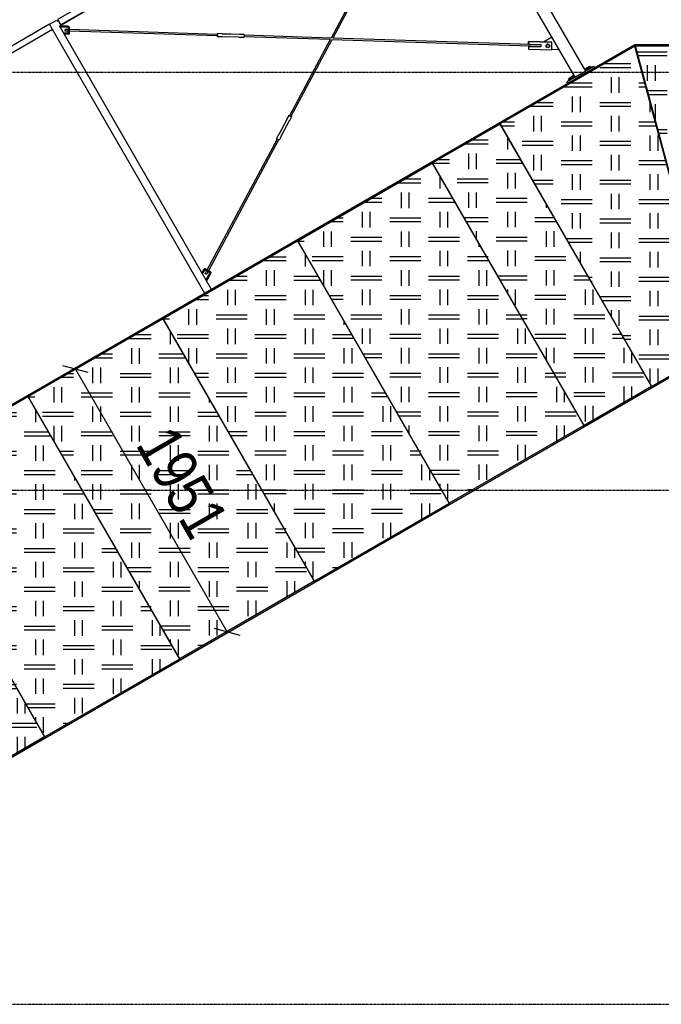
# Model space of a CAD drawing. Header units: millimetres. Extents: x 30 to 60678, y -866 to 36935.
# Tile 10 of 26: x 18176 to 22307, y 25435 to 31772. Entities that reach past the tile are written whole.
import ezdxf

# ---------------------------------------------------------------- set-up
doc = ezdxf.new("R2010")
doc.units = ezdxf.units.MM
doc.linetypes.add('DXK_LINE_DOT3', pattern=[5.9187, 2.979, -0.9799, 0.9799, -0.9799])
doc.styles.add('Arial Narrow', font='ARIALN.TTF', dxfattribs={"height": 0.2})

# ---------------------------------------------------------------- blocks, each defined once
blk = doc.blocks.new('Part-11412 - 1314')
at = {"color": 7}
for p, q in [((17390.1, 28794.6), (17393.1, 28794.6)), ((18547.8, 28794.6), (18550.1, 28794.6)), ((19704.8, 28794.6), (19707.1, 28794.6)), ((20861.7, 28794.6), (20864, 28794.6)), ((17447.9, 28694.6), (17450.8, 28694.6)), ((18605.5, 28694.6), (18607.8, 28694.6)), ((19762.5, 28694.6), (19764.8, 28694.6))]:
    blk.add_line(p, q, dxfattribs=at)
blk = doc.blocks.new('Part-11737 - 1314')
at = {"color": 7}
for p, q in [((22161.8, 31508.2), (22165.8, 31510.4)), ((21314.3, 31018.9), (21315.4, 31019.5)), ((20879.5, 30767.9), (20881.3, 30768.9)), ((20011.8, 30266.9), (20013.5, 30267.9)), ((19144, 29765.9), (19145.7, 29766.9)), ((18276.2, 29265), (18277.9, 29266)), ((17390.1, 28794.6), (17393.1, 28794.6))]:
    blk.add_line(p, q, dxfattribs=at)
blk = doc.blocks.new('GridLine-2602 - 1314')
at = {"color": 6, "linetype": 'DXK_LINE_DOT3'}
blk.add_line((8274.3, 25434.6), (43899.3, 25434.6), dxfattribs=at)
blk = doc.blocks.new('Part-13230 - 1314')
h = blk.add_hatch()
h.set_pattern_fill('', color=136, style=0, pattern_type=0)
h.set_pattern_definition([(90, (22785.84, 29677.1), (-500, 3e-14), [100, -150]), (90, (23035.84, 29802.1), (-500, 3e-14), [100, -150]), (0, (22660.84, 29864.62), (0, 250), [200, -300]), (0, (22910.84, 29739.62), (0, 250), [200, -300]), (0, (22660.84, 29839.62), (0, 250), [200, -300]), (90, (22985.84, 29802.1), (-500, 3e-14), [100, -150]), (90, (22735.84, 29677.1), (-500, 3e-14), [100, -150]), (0, (22910.84, 29714.62), (0, 250), [200, -300])])
h.paths.add_polyline_path([(22243.7, 29411.3), (22660.8, 29652.1), (22136.6, 31602.1), (21268.4, 31100.9)])
at = {"color": 7}
for p, q in [((22136.6, 31602.1), (21268.4, 31100.9)), ((22660.8, 29652.1), (22136.6, 31602.1)), ((21268.4, 31100.9), (22243.7, 29411.3)), ((22243.7, 29411.3), (22660.8, 29652.1))]:
    blk.add_line(p, q, dxfattribs=at)
blk = doc.blocks.new('Part-13227 - 1314')
h = blk.add_hatch()
h.set_pattern_fill('', color=136, style=0, pattern_type=0)
h.set_pattern_definition([(90, (21065.2, 28683.7), (-500, 3e-14), [100, -150]), (90, (21315.2, 28808.7), (-500, 3e-14), [100, -150]), (0, (20940.2, 28871.18), (0, 250), [200, -300]), (0, (21190.2, 28746.18), (0, 250), [200, -300]), (0, (20940.2, 28846.18), (0, 250), [200, -300]), (90, (21265.2, 28808.7), (-500, 3e-14), [100, -150]), (90, (21015.2, 28683.7), (-500, 3e-14), [100, -150]), (0, (21190.2, 28721.18), (0, 250), [200, -300])])
h.paths.add_polyline_path([(20074.1, 28158.7), (20940.2, 28658.7), (19964.8, 30348.3), (19098.7, 29848.4)])
at = {"color": 7}
for p, q in [((19098.7, 29848.4), (19964.8, 30348.3)), ((19964.8, 30348.3), (20940.2, 28658.7)), ((20074.1, 28158.7), (19098.7, 29848.4)), ((20940.2, 28658.7), (20074.1, 28158.7))]:
    blk.add_line(p, q, dxfattribs=at)
blk = doc.blocks.new('GridLine-2603 - 1314')
at = {"color": 6, "linetype": 'DXK_LINE_DOT3'}
blk.add_line((8274.3, 28744.6), (43899.3, 28744.6), dxfattribs=at)
blk = doc.blocks.new('GridLine-2604 - 1314')
at = {"color": 6, "linetype": 'DXK_LINE_DOT3'}
blk.add_line((8274.3, 31434.6), (43899.3, 31434.6), dxfattribs=at)
blk = doc.blocks.new('Part-13216 - 1314')
h = blk.add_hatch()
h.set_pattern_fill('', color=136, style=0, pattern_type=0)
h.set_pattern_definition([(90, (18461.3, 27180.6), (-500, 3e-14), [100, -150]), (90, (18711.3, 27305.6), (-500, 3e-14), [100, -150]), (0, (18336.3, 27368.08), (0, 250), [200, -300]), (0, (18586.3, 27243.08), (0, 250), [200, -300]), (0, (18336.3, 27343.08), (0, 250), [200, -300]), (90, (18661.3, 27305.6), (-500, 3e-14), [100, -150]), (90, (18411.3, 27180.6), (-500, 3e-14), [100, -150]), (0, (18586.3, 27218.08), (0, 250), [200, -300])])
h.paths.add_polyline_path([(17919.2, 26914.8), (18336.3, 27155.6), (17360.9, 28845.2), (16492.7, 28343.9)])
at = {"color": 7}
for p, q in [((16492.7, 28343.9), (17360.9, 28845.2)), ((17360.9, 28845.2), (18336.3, 27155.6)), ((17919.2, 26914.8), (16492.7, 28343.9)), ((18336.3, 27155.6), (17919.2, 26914.8))]:
    blk.add_line(p, q, dxfattribs=at)
blk = doc.blocks.new('Part-13224 - 1314')
h = blk.add_hatch()
h.set_pattern_fill('', color=136, style=0, pattern_type=0)
h.set_pattern_definition([(90, (23268.4, 31628.5), (-500, 3e-14), [100, -150]), (90, (23518.4, 31753.5), (-500, 3e-14), [100, -150]), (0, (23143.42, 31815.98), (0, 250), [200, -300]), (0, (23393.42, 31690.98), (0, 250), [200, -300]), (0, (23143.42, 31790.98), (0, 250), [200, -300]), (90, (23468.4, 31753.5), (-500, 3e-14), [100, -150]), (90, (23218.4, 31628.5), (-500, 3e-14), [100, -150]), (0, (23393.42, 31665.98), (0, 250), [200, -300])])
h.paths.add_polyline_path([(23143.4, 29652.6), (23143.4, 31603.5), (22140.9, 31603.5), (22661.8, 29652.6)])
at = {"color": 7}
for p, q in [((22661.8, 29652.6), (22140.9, 31603.5)), ((22140.9, 31603.5), (23143.4, 31603.5)), ((23143.4, 31603.5), (23143.4, 29652.6)), ((23143.4, 29652.6), (22661.8, 29652.6))]:
    blk.add_line(p, q, dxfattribs=at)
blk = doc.blocks.new('Part-13228 - 1314')
h = blk.add_hatch()
h.set_pattern_fill('', color=136, style=0, pattern_type=0)
h.set_pattern_definition([(90, (20197.4, 28182.7), (-500, 3e-14), [100, -150]), (90, (20447.4, 28307.7), (-500, 3e-14), [100, -150]), (0, (20072.42, 28370.22), (0, 250), [200, -300]), (0, (20322.42, 28245.22), (0, 250), [200, -300]), (0, (20072.42, 28345.22), (0, 250), [200, -300]), (90, (20397.4, 28307.7), (-500, 3e-14), [100, -150]), (90, (20147.4, 28182.7), (-500, 3e-14), [100, -150]), (0, (20322.42, 28220.22), (0, 250), [200, -300])])
h.paths.add_polyline_path([(19206.4, 27657.8), (20072.4, 28157.7), (19097, 29847.4), (18230.9, 29347.4)])
at = {"color": 7}
for p, q in [((18230.9, 29347.4), (19097, 29847.4)), ((19097, 29847.4), (20072.4, 28157.7)), ((19206.4, 27657.8), (18230.9, 29347.4)), ((20072.4, 28157.7), (19206.4, 27657.8))]:
    blk.add_line(p, q, dxfattribs=at)
blk = doc.blocks.new('Part-12497 - 1314')
at = {"color": 7}
for p, q in [((18367.9, 31742.8), (18411.2, 31767.8)), ((19367.9, 30010.7), (18387.9, 31708.2)), ((19411.2, 30035.7), (18431.2, 31733.2))]:
    blk.add_line(p, q, dxfattribs=at)
blk = doc.blocks.new('Part-12498 - 1314')
at = {"color": 7}
blk.add_line((18367.9, 31742.8), (18411.2, 31767.8), dxfattribs=at)
blk = doc.blocks.new('Part-13225 - 1314')
h = blk.add_hatch()
h.set_pattern_fill('', color=136, style=0, pattern_type=0)
h.set_pattern_definition([(90, (22367.7, 29435.63), (-500, 3e-14), [100, -150]), (90, (22617.7, 29560.63), (-500, 3e-14), [100, -150]), (0, (22242.72, 29623.13), (0, 250), [200, -300]), (0, (22492.72, 29498.13), (0, 250), [200, -300]), (0, (22242.72, 29598.13), (0, 250), [200, -300]), (90, (22567.7, 29560.63), (-500, 3e-14), [100, -150]), (90, (22317.7, 29435.63), (-500, 3e-14), [100, -150]), (0, (22492.72, 29473.13), (0, 250), [200, -300])])
h.paths.add_polyline_path([(21809.7, 29160.6), (22242.7, 29410.6), (21267.3, 31100.3), (20834.3, 30850.3)])
at = {"color": 7}
for p, q in [((20834.3, 30850.3), (21267.3, 31100.3)), ((21267.3, 31100.3), (22242.7, 29410.6)), ((21809.7, 29160.6), (20834.3, 30850.3)), ((22242.7, 29410.6), (21809.7, 29160.6))]:
    blk.add_line(p, q, dxfattribs=at)
blk = doc.blocks.new('Part-12722 - 1314')
at = {"color": 7}
for p, q in [((18367.9, 31742.8), (15813.1, 30267.9)), ((18387.9, 31708.2), (15833.1, 30233.3)), ((18387.9, 31708.2), (18367.9, 31742.8)), ((15833.1, 30233.3), (15813.1, 30267.9))]:
    blk.add_line(p, q, dxfattribs=at)
blk = doc.blocks.new('Part-12818 - 1314')
at = {"color": 7}
blk.add_line((19953.8, 28363.1), (19953.8, 28367.1), dxfattribs=at)
blk = doc.blocks.new('Part-12828 - 1314')
at = {"color": 7}
for p, q in [((18605.5, 28694.6), (18607.8, 28694.6)), ((18694.8, 28539.9), (18694.8, 28543.9))]:
    blk.add_line(p, q, dxfattribs=at)
blk = doc.blocks.new('Part-12903 - 1314')
at = {"color": 7}
for p, q in [((22643.1, 29718.2), (22643.7, 29718.6)), ((22648, 29702.6), (22643.7, 29718.6)), ((22663.8, 29643.6), (17925.8, 26908.1)), ((22660.8, 29652.2), (22661.4, 29652.6)), ((22663.8, 29643.6), (22661.4, 29652.6)), ((22209.6, 29468), (22210.7, 29468.6)), ((22242.6, 29410.8), (22243.7, 29411.4)), ((21774.9, 29217), (21776.6, 29218)), ((21807.9, 29159.8), (21809.6, 29160.8)), ((20907.1, 28716), (20908.9, 28717)), ((20940.1, 28658.8), (20941.9, 28659.8)), ((20039.4, 28215), (20041.1, 28216)), ((20072.4, 28157.8), (20074.1, 28158.8)), ((19171.6, 27714), (19173.3, 27715)), ((19204.6, 27656.8), (19206.3, 27657.8)), ((18303.4, 27212.7), (18305.6, 27214)), ((17919.2, 26914.7), (18338.6, 27156.8)), ((17870.9, 26963), (17871, 26963.1)), ((17870.9, 26963), (17882.6, 26951.3)), ((17925.8, 26908.1), (17919.2, 26914.7))]:
    blk.add_line(p, q, dxfattribs=at)
blk = doc.blocks.new('Part-12906 - 1314')
at = {"color": 7}
for p, q in [((22647.4, 29702.2), (22648, 29702.6)), ((22661.4, 29652.6), (22648, 29702.6)), ((22217.6, 29454.1), (22218.7, 29454.7)), ((21782.9, 29203.1), (21784.6, 29204.1)), ((20915.1, 28702.1), (20916.9, 28703.1)), ((20047.4, 28201.1), (20049.1, 28202.1)), ((19179.6, 27700.1), (19181.3, 27701.1)), ((18311.4, 27198.8), (18313.6, 27200.1)), ((17882.6, 26951.3), (17882.7, 26951.3)), ((17882.6, 26951.3), (17919.2, 26914.7))]:
    blk.add_line(p, q, dxfattribs=at)
blk = doc.blocks.new('Part-12915 - 1314')
at = {"color": 7}
for p, q in [((28661.2, 31609.5), (22137.4, 31609.5)), ((22137.4, 31609.5), (22153.5, 31549.5)), ((22139, 31603.5), (23145.4, 31603.5)), ((24145.4, 31603.5), (24147.4, 31603.5)), ((25147.4, 31603.5), (25149.4, 31603.5)), ((26149.4, 31603.5), (26151.4, 31603.5)), ((27151.4, 31603.5), (27153.4, 31603.5)), ((27653.4, 31603.5), (28659.6, 31603.5)), ((28645.1, 31549.5), (28661.2, 31609.5)), ((22153.5, 31549.5), (22155.3, 31549.5)), ((23143.4, 31549.5), (23145.4, 31549.5)), ((24145.4, 31549.5), (24147.4, 31549.5)), ((25147.4, 31549.5), (25149.4, 31549.5)), ((26149.4, 31549.5), (26151.4, 31549.5)), ((27151.4, 31549.5), (27153.4, 31549.5)), ((27653.4, 31549.5), (27655.2, 31549.5)), ((28645.1, 31549.5), (28643.3, 31549.5))]:
    blk.add_line(p, q, dxfattribs=at)
blk = doc.blocks.new('Part-12916 - 1314')
at = {"color": 7}
for p, q in [((22137.4, 31609.5), (16486.6, 28347.3)), ((22136.6, 31602.1), (22139, 31603.5)), ((22153.5, 31549.5), (22137.4, 31609.5)), ((22153.5, 31549.5), (22151.1, 31548.1)), ((21267.3, 31100.3), (21268.4, 31100.9)), ((21294.3, 31053.5), (21295.4, 31054.1)), ((20832.5, 30849.3), (20834.3, 30850.3)), ((20859.5, 30802.5), (20861.3, 30803.5)), ((19964.8, 30348.3), (19966.5, 30349.3)), ((19991.8, 30301.6), (19993.5, 30302.6)), ((19097, 29847.4), (19098.7, 29848.4)), ((19124, 29800.6), (19125.7, 29801.6)), ((18229.2, 29346.4), (18230.9, 29347.4)), ((18256.2, 29299.6), (18257.9, 29300.6)), ((17360.9, 28845.1), (17363.2, 28846.4)), ((17387.9, 28798.4), (17390.2, 28799.7)), ((16486.6, 28347.3), (16530.5, 28303.4)), ((16491, 28342.9), (16492.8, 28343.9)), ((16530.5, 28303.4), (16532.2, 28304.4))]:
    blk.add_line(p, q, dxfattribs=at)
blk = doc.blocks.new('Part-12999 - 1314')
at = {"color": 7}
for p, q in [((19337.9, 29993.6), (19286, 29963.6)), ((19338, 29993.4), (19337.9, 29993.6)), ((19286.1, 29963.4), (19286, 29963.6))]:
    blk.add_line(p, q, dxfattribs=at)
blk = doc.blocks.new('Part-13000 - 1314')
at = {"color": 7}
for p, q in [((20204, 30493.6), (20152, 30463.6)), ((20204.1, 30493.4), (20204, 30493.6)), ((20152.1, 30463.4), (20152, 30463.6))]:
    blk.add_line(p, q, dxfattribs=at)
blk = doc.blocks.new('Part-13001 - 1314')
at = {"color": 7}
for p, q in [((18471.9, 29493.6), (18419.9, 29463.6)), ((18472, 29493.5), (18471.9, 29493.6)), ((18420, 29463.5), (18419.9, 29463.6))]:
    blk.add_line(p, q, dxfattribs=at)
blk = doc.blocks.new('Part-13003 - 1314')
at = {"color": 7}
for p, q in [((21070, 30993.5), (21018.1, 30963.5)), ((21070.1, 30993.4), (21070, 30993.5)), ((21018.2, 30963.4), (21018.1, 30963.5))]:
    blk.add_line(p, q, dxfattribs=at)
blk = doc.blocks.new('Part-13004 - 1314')
at = {"color": 7}
for p, q in [((21936.1, 31493.5), (21884.1, 31463.5)), ((21884.2, 31463.4), (21884.1, 31463.5)), ((21936.2, 31493.4), (21936.1, 31493.5))]:
    blk.add_line(p, q, dxfattribs=at)
blk = doc.blocks.new('Part-13226 - 1314')
h = blk.add_hatch()
h.set_pattern_fill('', color=136, style=0, pattern_type=0)
h.set_pattern_definition([(90, (21932.97, 29184.65), (-500, 3e-14), [100, -150]), (90, (22182.97, 29309.65), (-500, 3e-14), [100, -150]), (0, (21807.97, 29372.15), (0, 250), [200, -300]), (0, (22057.97, 29247.15), (0, 250), [200, -300]), (0, (21807.97, 29347.15), (0, 250), [200, -300]), (90, (22132.97, 29309.65), (-500, 3e-14), [100, -150]), (90, (21882.97, 29184.65), (-500, 3e-14), [100, -150]), (0, (22057.97, 29222.15), (0, 250), [200, -300])])
h.paths.add_polyline_path([(20941.9, 28659.7), (21808, 29159.6), (20832.5, 30849.3), (19966.5, 30349.3)])
at = {"color": 7}
for p, q in [((19966.5, 30349.3), (20832.5, 30849.3)), ((20832.5, 30849.3), (21808, 29159.6)), ((20941.9, 28659.7), (19966.5, 30349.3)), ((21808, 29159.6), (20941.9, 28659.7))]:
    blk.add_line(p, q, dxfattribs=at)
blk = doc.blocks.new('Part-13229 - 1314')
h = blk.add_hatch()
h.set_pattern_fill('', color=136, style=0, pattern_type=0)
h.set_pattern_definition([(90, (19329.64, 27681.75), (-500, 3e-14), [100, -150]), (90, (19579.64, 27806.75), (-500, 3e-14), [100, -150]), (0, (19204.64, 27869.25), (0, 250), [200, -300]), (0, (19454.64, 27744.25), (0, 250), [200, -300]), (0, (19204.64, 27844.25), (0, 250), [200, -300]), (90, (19529.64, 27806.75), (-500, 3e-14), [100, -150]), (90, (19279.64, 27681.75), (-500, 3e-14), [100, -150]), (0, (19454.64, 27719.25), (0, 250), [200, -300])])
h.paths.add_polyline_path([(18338.6, 27156.8), (19204.6, 27656.8), (18229.2, 29346.4), (17363.2, 28846.4)])
at = {"color": 7}
for p, q in [((17363.2, 28846.4), (18229.2, 29346.4)), ((18229.2, 29346.4), (19204.6, 27656.8)), ((18338.6, 27156.8), (17363.2, 28846.4)), ((19204.6, 27656.8), (18338.6, 27156.8))]:
    blk.add_line(p, q, dxfattribs=at)
blk = doc.blocks.new('Part-21052 - 1314')
at = {"color": 7}
blk.add_line((22663.8, 29643.6), (17925.8, 26908.1), dxfattribs=at)
blk = doc.blocks.new('StraightDimension-24892 - 1314')
at = {"color": 174}
for p, q in [((18616.8, 29500.9), (18452.9, 29544.8)), ((18505.6, 29505.9), (18327, 29402.8)), ((18534.8, 29522.8), (19510.3, 27833.2)), ((19428.3, 27855.1), (19592.2, 27811.2)), ((19481, 27816.3), (19302.4, 27713.2))]:
    blk.add_line(p, q, dxfattribs=at)
at = {"color": 30, "style": 'Arial Narrow'}
blk.add_text('1951', height=286.33, rotation=299.99986, dxfattribs=at).set_placement((18918.1, 29038.9))
blk = doc.blocks.new('Part-3792 - 1285')
at = {"color": 7}
for p, q in [((42482.5, 6966.7), (42484, 7011.7)), ((42484, 7011.7), (42490, 7011.5)), ((42488.5, 6966.6), (42490, 7011.5)), ((42489.8, 6969), (42490.2, 6983)), ((42490.6, 6993), (42491, 7007)), ((42488.5, 6966.6), (42482.5, 6966.7)), ((42483.6, 6964.8), (42482.5, 6966.7)), ((42488.4, 6964.6), (42483.6, 6964.8))]:
    blk.add_line(p, q, dxfattribs=at)
blk = doc.blocks.new('Part-3810 - 1285')
at = {"color": 7}
for p, q in [((41117.7, 7668.2), (41131.8, 7694.6)), ((41131.8, 7694.6), (41132.9, 7694.2)), ((41132.9, 7694.2), (41136, 7692.6)), ((41135.3, 7658.8), (41149.5, 7685.2)), ((41136, 7692.6), (41140.4, 7690.4)), ((41140.4, 7690.4), (41144.8, 7687.9)), ((41144.8, 7687.9), (41148.1, 7686.1)), ((41148.1, 7686.1), (41149.5, 7685.2)), ((41066.8, 7570.8), (41118.6, 7667.8)), ((41082.3, 7562.6), (41134.1, 7659.5)), ((41082.6, 7562.4), (41134.4, 7659.1)), ((41118.6, 7667.8), (41117.7, 7668.2)), ((41117.7, 7668.2), (41118.5, 7667.6)), ((41134, 7659.3), (41134.4, 7659.1)), ((41135.3, 7658.8), (41134.1, 7659.5)), ((41134.4, 7659.1), (41135.3, 7658.8)), ((41051.7, 7544.8), (41065.8, 7571.2)), ((41052.7, 7544.4), (41051.7, 7544.8)), ((41051.7, 7544.8), (41053, 7543.9)), ((41055.9, 7542.8), (41052.7, 7544.4)), ((41053, 7543.9), (41056, 7542.2)), ((41060.2, 7540.5), (41055.9, 7542.8)), ((41056.1, 7542.4), (41056.6, 7542.2)), ((41056.6, 7542.2), (41057.1, 7541.9)), ((41065.8, 7571.2), (41066.8, 7570.8)), ((41069.3, 7535.4), (41083.4, 7561.8)), ((41082.3, 7562.6), (41083.4, 7561.8)), ((41057.6, 7541.7), (41058.2, 7541.4)), ((41058.2, 7541.4), (41060.4, 7540.3)), ((41064.7, 7538.1), (41060.2, 7540.5)), ((41060.4, 7540.3), (41062.6, 7539.1)), ((41062.6, 7539.1), (41063.1, 7538.8)), ((41063.7, 7538.5), (41064.2, 7538.1)), ((41064.2, 7538.1), (41064.9, 7537.7)), ((41068, 7536.2), (41064.7, 7538.1)), ((41064.8, 7537.5), (41065.1, 7537.3)), ((41065.1, 7537.3), (41068.2, 7535.8)), ((41069.3, 7535.4), (41068, 7536.2)), ((41068.2, 7535.8), (41069.3, 7535.4))]:
    blk.add_line(p, q, dxfattribs=at)
blk = doc.blocks.new('Part-3794 - 1285')
at = {"color": 7}
for p, q in [((42489.9, 7009), (42490.1, 7014)), ((42514.9, 7008.2), (42489.9, 7009)), ((42489.9, 7009), (42491, 7007)), ((42490.1, 7014), (42515.1, 7013.2)), ((42491, 7007), (42516, 7006.2)), ((42514.9, 7008.2), (42515.1, 7013.2)), ((42516, 7006.2), (42514.9, 7008.2)), ((42516, 7006.2), (42516.2, 7011.2))]:
    blk.add_line(p, q, dxfattribs=at)
blk = doc.blocks.new('Part-3799 - 1285')
at = {"color": 7}
for p, q in [((39376.8, 7114.2), (39375.1, 7064.3)), ((39526.7, 7109.4), (39376.8, 7114.2)), ((39526.1, 7091.5), (39526.7, 7109.4)), ((39526.3, 7091.2), (39526.9, 7109)), ((39526.7, 7109.4), (39526.9, 7109)), ((39375.1, 7064.3), (39525, 7059.4)), ((39375.3, 7064), (39375.1, 7064.3)), ((39525.2, 7059.1), (39375.3, 7064)), ((39445.6, 7079.9), (39445.8, 7084.6)), ((39525.6, 7077.3), (39445.6, 7079.9)), ((39445.9, 7079.9), (39445.9, 7081.8)), ((39446, 7089.4), (39446.1, 7094.1)), ((39446.1, 7094.1), (39526.1, 7091.5)), ((39446.3, 7093.8), (39446.1, 7094.1)), ((39446.3, 7091.8), (39446.3, 7093.8)), ((39526.3, 7091.2), (39446.3, 7093.8)), ((39525, 7059.4), (39525.6, 7077.3)), ((39525, 7059.4), (39525.2, 7059.1)), ((39525.8, 7076.9), (39525.2, 7059.1)), ((39525.6, 7077.3), (39525.8, 7076.9)), ((39526.1, 7091.5), (39526.3, 7091.2))]:
    blk.add_line(p, q, dxfattribs=at)
blk = doc.blocks.new('Bolt-3800 - 1285')
at = {"color": 7}
for p, q in [((39390.7, 7094.9), (39395.2, 7099.2)), ((39391.8, 7094.4), (39401, 7099.3)), ((39395.2, 7099.2), (39401.3, 7100.6)), ((39401, 7099.3), (39409.8, 7093.8)), ((39401.3, 7100.6), (39407.2, 7098.8)), ((39407.2, 7098.8), (39411.4, 7094.2)), ((39388.9, 7089), (39390.7, 7094.9)), ((39390.3, 7082.9), (39388.9, 7089)), ((39394.5, 7078.4), (39390.3, 7082.9)), ((39390.3, 7082.8), (39390.3, 7082.9)), ((39390.3, 7082.8), (39394.6, 7078.3)), ((39391.5, 7084), (39391.8, 7094.4)), ((39391.7, 7083.7), (39391.5, 7084)), ((39400.3, 7078.5), (39391.5, 7084)), ((39391.7, 7083.7), (39400.5, 7078.2)), ((39400.4, 7076.6), (39394.5, 7078.4)), ((39394.6, 7078.3), (39400.5, 7076.5)), ((39409.5, 7083.4), (39400.3, 7078.5)), ((39400.5, 7078.2), (39400.3, 7078.5)), ((39406.5, 7078), (39400.4, 7076.6)), ((39400.5, 7078.2), (39409.7, 7083.1)), ((39400.5, 7076.5), (39406.6, 7077.9)), ((39411, 7082.3), (39406.5, 7078)), ((39406.6, 7077.9), (39411.1, 7082.1)), ((39409.8, 7093.8), (39409.5, 7083.4)), ((39409.7, 7083.1), (39409.5, 7083.4)), ((39409.7, 7083.1), (39410, 7093.5)), ((39410, 7093.5), (39409.8, 7093.8)), ((39412.8, 7088.2), (39411, 7082.3)), ((39411.1, 7082.1), (39412.9, 7088.1)), ((39411.4, 7094.2), (39412.8, 7088.2)), ((39411.5, 7094.1), (39411.4, 7094.2)), ((39412.9, 7088.1), (39411.5, 7094.1))]:
    blk.add_line(p, q, dxfattribs=at)
blk = doc.blocks.new('Part-3791 - 1285')
at = {"color": 7}
for p, q in [((41527.7, 7014.3), (42483.1, 6983.3)), ((41528, 7024.3), (42483.4, 6993.3)), ((42489.6, 6983.1), (42509.6, 6982.4)), ((42490, 6993), (42510, 6992.4)), ((42509.7, 6987.6), (42509.6, 6984)), ((42509.6, 6984), (42509.6, 6982.4)), ((42509.6, 6982.4), (42509.8, 6983.7)), ((42509.8, 6991.1), (42509.7, 6987.6)), ((42510, 6992.4), (42509.8, 6991.1)), ((42509.8, 6983.7), (42509.9, 6987.2)), ((42509.9, 6987.2), (42510, 6990.8)), ((42510, 6990.8), (42510, 6992.4))]:
    blk.add_line(p, q, dxfattribs=at)
blk = doc.blocks.new('Part-3807 - 1285')
at = {"color": 7}
for p, q in [((41590.5, 8541.5), (41599.6, 8558.6)), ((41599.6, 8558.6), (41600.8, 8558.1)), ((41600.8, 8558.1), (41603.9, 8556.5)), ((41603.9, 8556.5), (41607, 8554.7)), ((41136.3, 7692.5), (41587.3, 8535.7)), ((41145.2, 7687.8), (41596.2, 8531)), ((41599.3, 8536.8), (41608.4, 8553.9)), ((41607, 8554.7), (41608.4, 8553.9))]:
    blk.add_line(p, q, dxfattribs=at)
blk = doc.blocks.new('Part-3802 - 1285')
at = {"color": 7}
for p, q in [((41357.6, 7020.2), (41357.7, 7025.2)), ((41357.6, 7016.3), (41357.6, 7020.2)), ((41357.7, 7014.8), (41357.6, 7016.3)), ((41357.7, 7025.2), (41357.9, 7030.1)), ((41357.7, 7014.8), (41387.6, 7013.8)), ((41357.9, 7030.1), (41358.2, 7033.6)), ((41358.2, 7033.6), (41358.3, 7034.8)), ((41358.3, 7034.8), (41388.3, 7033.8)), ((41387.6, 7015.2), (41497.5, 7011.7)), ((41387.6, 7015.2), (41387.6, 7013.8)), ((41387.6, 7013.8), (41387.8, 7014.8)), ((41387.8, 7014.8), (41387.8, 7015.2)), ((41387.8, 7014.8), (41497.5, 7011.3)), ((41388.3, 7033.8), (41388.1, 7032.8)), ((41388.1, 7032.8), (41498.1, 7029.2)), ((41388.4, 7032.8), (41388.3, 7033.8)), ((41497.5, 7010.3), (41497.5, 7011.7)), ((41497.5, 7010.3), (41527.5, 7009.3)), ((41498.1, 7029.2), (41498.2, 7030.2)), ((41498.2, 7030.2), (41528.2, 7029.3)), ((41527.5, 7014.6), (41527.4, 7010.8)), ((41527.4, 7010.8), (41527.5, 7009.3)), ((41527.6, 7019.7), (41527.5, 7014.6)), ((41527.5, 7009.3), (41527.7, 7010.4)), ((41527.8, 7024.6), (41527.6, 7019.7)), ((41527.6, 7016.3), (41527.7, 7017)), ((41527.6, 7015), (41527.6, 7015.7)), ((41527.7, 7014.3), (41527.6, 7015)), ((41527.7, 7019.5), (41527.8, 7021.9)), ((41527.7, 7017), (41527.7, 7019.5)), ((41527.7, 7010.4), (41527.9, 7013.9)), ((41528, 7028.1), (41527.8, 7024.6)), ((41527.8, 7021.9), (41527.9, 7022.5)), ((41527.9, 7023.7), (41528, 7024.3)), ((41527.9, 7023.1), (41527.9, 7023.7)), ((41527.9, 7013.9), (41527.9, 7014.3)), ((41528.2, 7029.3), (41528, 7028.1)), ((41528.3, 7027.7), (41528.2, 7029.3)), ((41528.2, 7024.3), (41528.3, 7027.7))]:
    blk.add_line(p, q, dxfattribs=at)
blk = doc.blocks.new('Part-3767 - 1285')
at = {"color": 7}
for p, q in [((39226.2, 7289.9), (39157, 7249.9)), ((39226.2, 7289.9), (40309, 5414.6)), ((39157, 7249.9), (40239.7, 5374.6)), ((40309, 5414.6), (40239.7, 5374.6))]:
    blk.add_line(p, q, dxfattribs=at)
blk = doc.blocks.new('Bolt-3775 - 1285')
at = {"color": 7}
for p, q in [((39232.1, 7289.8), (39230.6, 7292.4)), ((39275.4, 7314.8), (39232.1, 7289.8)), ((39239.3, 7311.3), (39238.8, 7312.2)), ((39248.3, 7287.7), (39243.3, 7296.3)), ((39269.1, 7299.7), (39248.3, 7287.7)), ((39253.1, 7319.3), (39252.6, 7320.2)), ((39258.7, 7293.7), (39253.7, 7302.3)), ((39264.1, 7308.3), (39269.1, 7299.7)), ((39275.4, 7314.8), (39273.9, 7317.4)), ((39154.1, 7244.8), (39110.8, 7219.8)), ((39118, 7241.3), (39117.5, 7242.2)), ((39127.1, 7217.7), (39122.1, 7226.3)), ((39147.9, 7229.7), (39127.1, 7217.7)), ((39131.9, 7249.3), (39131.4, 7250.2)), ((39137.5, 7223.7), (39132.5, 7232.3)), ((39142.9, 7238.3), (39147.9, 7229.7)), ((39154.1, 7244.8), (39152.6, 7247.4)), ((39110.8, 7219.8), (39109.3, 7222.4))]:
    blk.add_line(p, q, dxfattribs=at)
blk = doc.blocks.new('Part-3793 - 1285')
at = {"color": 7}
for p, q in [((42488.4, 6964.1), (42488.6, 6969.1)), ((42541.4, 6962.3), (42488.4, 6964.1)), ((42488.4, 6964.1), (42489.5, 6962.1)), ((42488.6, 6969.1), (42541.5, 6967.3)), ((42489.5, 6962.1), (42542.5, 6960.4)), ((42541.4, 6962.3), (42541.5, 6967.3)), ((42542.5, 6960.4), (42541.4, 6962.3)), ((42542.5, 6960.4), (42542.7, 6965.4))]:
    blk.add_line(p, q, dxfattribs=at)
blk = doc.blocks.new('Bolt-3780 - 1285')
at = {"color": 7}
for p, q in [((39266.8, 7309.9), (39227.7, 7287.3)), ((39230.7, 7306.3), (39230.2, 7307.2)), ((39233.1, 7290.4), (39238.1, 7281.8)), ((39238.1, 7281.8), (39262.1, 7295.6)), ((39244.1, 7285.2), (39239.1, 7293.9)), ((39244.6, 7314.3), (39244.1, 7315.2)), ((39256.1, 7292.2), (39251.1, 7300.8)), ((39262.1, 7295.6), (39257.1, 7304.3)), ((39266.8, 7309.9), (39265.3, 7312.5)), ((39119.6, 7224.9), (39118.1, 7227.5)), ((39158.5, 7247.3), (39119.6, 7224.9)), ((39126.8, 7246.3), (39126.3, 7247.2)), ((39129.2, 7230.4), (39134.2, 7221.8)), ((39134.2, 7221.8), (39158.2, 7235.6)), ((39140.2, 7225.2), (39135.2, 7233.9)), ((39140.6, 7254.3), (39140.1, 7255.2)), ((39152.2, 7232.2), (39147.2, 7240.8)), ((39158.2, 7235.6), (39153.2, 7244.3))]:
    blk.add_line(p, q, dxfattribs=at)
blk = doc.blocks.new('Bolt-3808 - 1285')
at = {"color": 7}
for p, q in [((41586.8, 8535.9), (41586.5, 8536.1)), ((41586.5, 8536.1), (41586.7, 8536.1)), ((41586.8, 8535.9), (41586.5, 8536.1)), ((41586.5, 8536.1), (41586.7, 8536.1)), ((41586.7, 8536.1), (41587.4, 8535.8)), ((41586.7, 8536.1), (41587.4, 8535.8)), ((41587.3, 8535.6), (41586.8, 8535.9)), ((41587.3, 8535.6), (41586.8, 8535.9)), ((41587.4, 8535.8), (41588.5, 8535.2)), ((41588.5, 8535.2), (41590, 8534.4)), ((41590, 8534.4), (41591.6, 8533.6)), ((41591.6, 8533.6), (41593.2, 8532.7)), ((41593.2, 8532.7), (41594.7, 8531.9)), ((41594.7, 8531.9), (41595.9, 8531.2)), ((41595.9, 8531.2), (41596.7, 8530.7)), ((41595.9, 8531.2), (41596.7, 8530.7)), ((41596.8, 8530.6), (41596.1, 8530.9)), ((41596.8, 8530.6), (41596.1, 8530.9)), ((41596.7, 8530.7), (41597, 8530.5)), ((41596.7, 8530.7), (41597, 8530.5)), ((41597, 8530.5), (41596.8, 8530.6)), ((41597, 8530.5), (41596.8, 8530.6))]:
    blk.add_line(p, q, dxfattribs=at)
blk = doc.blocks.new('Part-3816 - 1285')
at = {"color": 7}
for p, q in [((42537.9, 6953.7), (40217.1, 5613.7)), ((40217.1, 5613.7), (42537.9, 6953.6)), ((40237.1, 5579), (42557.9, 6919)), ((42557.9, 6919), (42537.9, 6953.7)), ((40217.1, 5613.7), (40237.1, 5579))]:
    blk.add_line(p, q, dxfattribs=at)
blk = doc.blocks.new('Part-3796 - 1285')
at = {"color": 7}
for p, q in [((39445.8, 7084.6), (39445.9, 7087)), ((39445.8, 7081.8), (39445.8, 7083.4)), ((39445.8, 7081.8), (40786.5, 7038.3)), ((39445.9, 7087), (39446, 7089.4)), ((39446, 7090.5), (39446.2, 7091.8)), ((39446.2, 7091.8), (40791.7, 7048.2)), ((40797.6, 7038), (41357.6, 7019.8)), ((40802.8, 7047.8), (41357.9, 7029.8))]:
    blk.add_line(p, q, dxfattribs=at)
blk = doc.blocks.new('Part-3804 - 1285')
at = {"color": 7}
for p, q in [((41572, 8551.3), (41597, 8598.1)), ((41576.4, 8549), (41601.4, 8595.7)), ((41578.1, 8548.1), (41602.5, 8593.8)), ((41597, 8598.1), (41601.4, 8595.7)), ((41576.4, 8549), (41572, 8551.3)), ((41573.1, 8549.4), (41572, 8551.3)), ((41573.6, 8549.1), (41573.1, 8549.4))]:
    blk.add_line(p, q, dxfattribs=at)
blk = doc.blocks.new('Part-3774 - 1285')
at = {"color": 7}
for p, q in [((39099, 7230.3), (39272.2, 7330.3)), ((39105, 7219.9), (39278.2, 7319.9)), ((39272.2, 7330.3), (39278.2, 7319.9)), ((39099, 7230.3), (39105, 7219.9))]:
    blk.add_line(p, q, dxfattribs=at)
blk = doc.blocks.new('Bolt-3795 - 1285')
at = {"color": 7}
for p, q in [((42489.6, 6986.4), (42489.7, 6988.3)), ((42489.6, 6984.7), (42489.6, 6986.4)), ((42489.6, 6983.4), (42489.6, 6984.7)), ((42489.6, 6982.4), (42489.6, 6983.4)), ((42489.6, 6982.4), (42489.6, 6983.4)), ((42489.6, 6982.1), (42489.6, 6982.4)), ((42489.6, 6982.1), (42489.6, 6982.4)), ((42489.7, 6982.3), (42489.6, 6982.1)), ((42489.7, 6982.3), (42489.6, 6982.1)), ((42489.7, 6990.1), (42489.8, 6991.8)), ((42489.7, 6988.3), (42489.7, 6990.1)), ((42489.7, 6983.1), (42489.7, 6982.3)), ((42489.7, 6983.1), (42489.7, 6982.3)), ((42489.8, 6991.8), (42489.9, 6993.1)), ((42489.9, 6993.1), (42490, 6993.8)), ((42489.9, 6993.1), (42490, 6993.8)), ((42490, 6994), (42490, 6993.7)), ((42490, 6993.8), (42490, 6994)), ((42490, 6994), (42490, 6993.7)), ((42490, 6993.8), (42490, 6994)), ((42490, 6993.7), (42490.1, 6993)), ((42490, 6993.7), (42490.1, 6993))]:
    blk.add_line(p, q, dxfattribs=at)
blk = doc.blocks.new('Part-3798 - 1285')
at = {"color": 7}
for p, q in [((39328.2, 7113.3), (39376.7, 7111.8)), ((39375.4, 7031.5), (39425.2, 7060.2)), ((39425.4, 7059.9), (39375.6, 7031.1)), ((39425.2, 7060.2), (39425.3, 7062.3)), ((39425.2, 7060.2), (39425.4, 7059.9)), ((39425.4, 7059.9), (39425.5, 7062.3))]:
    blk.add_line(p, q, dxfattribs=at)
blk = doc.blocks.new('Part-3803 - 1285')
at = {"color": 7}
for p, q in [((41571.4, 8544.9), (41574.2, 8550.2)), ((41611, 8523.7), (41571.4, 8544.9)), ((41571.4, 8544.9), (41572.5, 8542.9)), ((41572.5, 8542.9), (41587.1, 8535.2)), ((41574.2, 8550.2), (41613.9, 8529)), ((41595.9, 8530.4), (41612.2, 8521.8)), ((41611, 8523.7), (41613.9, 8529)), ((41612.2, 8521.8), (41611, 8523.7)), ((41612.2, 8521.8), (41615, 8527.1)), ((41615, 8527.1), (41613.9, 8529))]:
    blk.add_line(p, q, dxfattribs=at)
blk = doc.blocks.new('Part-3805 - 1285')
at = {"color": 7}
for p, q in [((41611.7, 8530.2), (41623.4, 8552.2)), ((41616.1, 8527.8), (41611.7, 8530.2)), ((41615, 8527.1), (41617.2, 8525.9)), ((41627.8, 8549.9), (41616.1, 8527.8)), ((41616.1, 8527.8), (41617.2, 8525.9)), ((41617.2, 8525.9), (41629, 8547.9)), ((41623.4, 8552.2), (41627.8, 8549.9))]:
    blk.add_line(p, q, dxfattribs=at)
blk = doc.blocks.new('Part-3806 - 1285')
at = {"color": 7}
for p, q in [((40791.7, 7048.2), (41056.1, 7542.4)), ((40802.8, 7047.8), (41064.9, 7537.7)), ((40153.2, 5854.5), (40786.5, 7038.3)), ((40199.8, 5920.3), (40797.6, 7038)), ((40157.5, 5852.2), (40155.4, 5853.3)), ((40159.6, 5851.1), (40157.5, 5852.2))]:
    blk.add_line(p, q, dxfattribs=at)
blk = doc.blocks.new('Part-3827 - 1285')
at = {"color": 7}
for p, q in [((42553.4, 6926.8), (42562, 6931.8)), ((42553.4, 6926.8), (42562, 6931.8)), ((42555.9, 6922.5), (42564.5, 6927.5))]:
    blk.add_line(p, q, dxfattribs=at)

msp = doc.modelspace()

# ---------------------------------------------------------------- block references
at = {"rotation": 180}
for name in ['Part-3767 - 1285', 'Part-3816 - 1285', 'Part-3806 - 1285', 'Part-3827 - 1285', 'Part-3793 - 1285', 'Part-3791 - 1285', 'Part-3792 - 1285', 'Bolt-3795 - 1285', 'Part-3794 - 1285', 'Part-3802 - 1285', 'Part-3796 - 1285', 'Part-3799 - 1285', 'Part-3798 - 1285', 'Bolt-3800 - 1285', 'Part-3774 - 1285', 'Bolt-3775 - 1285', 'Bolt-3780 - 1285', 'Part-3810 - 1285', 'Part-3807 - 1285', 'Part-3803 - 1285', 'Part-3805 - 1285', 'Part-3804 - 1285', 'Bolt-3808 - 1285']:
    msp.add_blockref(name, (60977.8, 38691.7), dxfattribs=at)
for name in ['Part-12497 - 1314', 'Part-12498 - 1314', 'Part-12722 - 1314', 'GridLine-2604 - 1314', 'Part-12916 - 1314', 'Part-13230 - 1314', 'Part-12915 - 1314', 'Part-13224 - 1314', 'Part-11737 - 1314', 'Part-13004 - 1314', 'Part-13225 - 1314', 'Part-13003 - 1314', 'Part-13226 - 1314', 'Part-13000 - 1314', 'Part-13227 - 1314', 'Part-12999 - 1314', 'Part-13228 - 1314', 'Part-12903 - 1314', 'Part-12906 - 1314', 'Part-21052 - 1314', 'StraightDimension-24892 - 1314', 'Part-13001 - 1314', 'Part-13229 - 1314', 'GridLine-2603 - 1314', 'Part-13216 - 1314', 'Part-11412 - 1314', 'Part-12828 - 1314', 'Part-12818 - 1314', 'GridLine-2602 - 1314']:
    msp.add_blockref(name, (0, 0))

doc.saveas('drawing.dxf')
